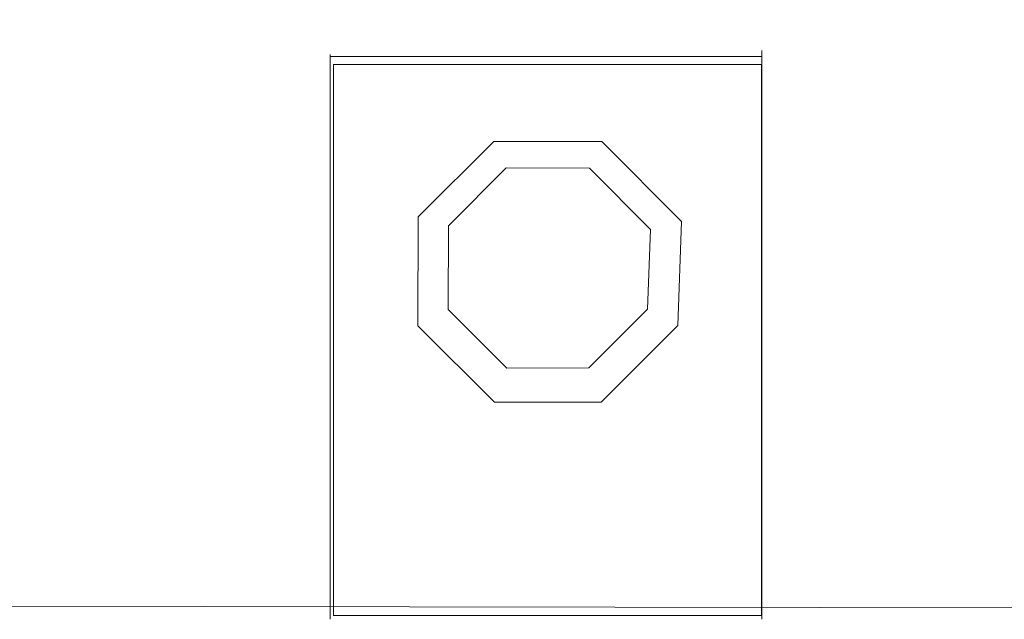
# Model space of a CAD drawing. Header units: millimetres. Extents: x -4580 to -1163, y 355 to 3010.
# Tile 9 of 30: x -4217 to -4182, y 2061 to 2082. Entities that reach past the tile are written whole.
import ezdxf

# ---------------------------------------------------------------- set-up
doc = ezdxf.new("R2010")
doc.units = ezdxf.units.MM
doc.layers.add('KADER', color=7, linetype='Continuous')
doc.layers.add('w0', color=7, linetype='Continuous')
doc.layers.add('wymiary', color=7, linetype='Continuous', lineweight=0)
doc.styles.add('style1', font='ariali.ttf', dxfattribs={"height": 30})
doc.dimstyles.new('aaa', dxfattribs={"dimtxt": 30, "dimasz": 20, "dimexe": 0, "dimexo": 0, "dimgap": 4, "dimtad": 1, "dimdec": 0, "dimzin": 9, "dimdsep": 46, "dimtxsty": 'style1', "dimcen": 0.09, "dimclrt": 256, "dimadec": 0, "dimazin": 1, "dimtfac": 1, "dimtdec": 0, "dimtmove": 0, "dimatfit": 0, "dimfxl": 1, "dimtolj": 1, "dimtzin": 0, "dimarcsym": 0})

# ---------------------------------------------------------------- blocks, each defined once
blk = doc.blocks.new('Szyna PEN 30x5 520')
at = {"lineweight": 0}
blk.add_line((0, 0), (485.935, -0.842), dxfattribs=at)
blk = doc.blocks.new('V-KLEMA DU¯A')
at = {"layer": 'KADER', "color": 7, "lineweight": 0}
blk.add_lwpolyline([(3118.051, 2429.538), (3137.815, 2429.538), (3137.815, 2454.997), (3118.051, 2454.997), (3118.051, 2429.538)], close=True, dxfattribs=at)
at = {"layer": 'KADER', "lineweight": 0}
for points in [[(3117.897, 2455.462), (3117.897, 2455.462), (3117.897, 2429.356), (3117.897, 2429.356)], [(3137.843, 2455.637), (3137.843, 2455.637), (3137.843, 2429.356), (3137.843, 2429.356)], [(3137.843, 2455.374), (3137.843, 2455.374), (3117.897, 2455.374), (3117.897, 2455.374)]]:
    blk.add_open_spline(points, degree=3, dxfattribs=at)
for points in [[(3121.958, 2447.956), (3121.958, 2447.956), (3125.447, 2451.445), (3125.447, 2451.445), (3125.447, 2451.445), (3125.447, 2451.445), (3130.448, 2451.431), (3130.448, 2451.431), (3130.448, 2451.431), (3130.448, 2451.431), (3134.132, 2447.748), (3134.132, 2447.748), (3134.132, 2447.748), (3134.132, 2447.748), (3133.957, 2442.936), (3133.957, 2442.936), (3133.957, 2442.936), (3133.957, 2442.936), (3130.419, 2439.397), (3130.419, 2439.397), (3130.419, 2439.397), (3130.419, 2439.397), (3125.477, 2439.384), (3125.477, 2439.384), (3125.477, 2439.384), (3125.477, 2439.384), (3121.939, 2442.922), (3121.939, 2442.922), (3121.939, 2442.922), (3121.939, 2442.922), (3121.958, 2447.956), (3121.958, 2447.956)], [(3123.353, 2447.538), (3123.353, 2447.538), (3126.029, 2450.214), (3126.029, 2450.214), (3126.029, 2450.214), (3126.029, 2450.214), (3129.866, 2450.204), (3129.866, 2450.204), (3129.866, 2450.204), (3129.866, 2450.204), (3132.691, 2447.378), (3132.691, 2447.378), (3132.691, 2447.378), (3132.691, 2447.378), (3132.556, 2443.688), (3132.556, 2443.688), (3132.556, 2443.688), (3132.556, 2443.688), (3129.843, 2440.974), (3129.843, 2440.974), (3129.843, 2440.974), (3129.843, 2440.974), (3126.052, 2440.963), (3126.052, 2440.963), (3126.052, 2440.963), (3126.052, 2440.963), (3123.339, 2443.678), (3123.339, 2443.678), (3123.339, 2443.678), (3123.339, 2443.678), (3123.353, 2447.538), (3123.353, 2447.538)]]:
    blk.add_open_spline(points, degree=3, knots=[0, 0, 0, 0, 0.125, 0.125, 0.125, 0.125, 0.25, 0.25, 0.25, 0.25, 0.375, 0.375, 0.375, 0.375, 0.5, 0.5, 0.5, 0.5, 0.625, 0.625, 0.625, 0.625, 0.75, 0.75, 0.75, 0.75, 0.875, 0.875, 0.875, 0.875, 1, 1, 1, 1], dxfattribs=at)
blk = doc.blocks.new('*D40')
at = {"layer": 'Defpoints', "color": 0}
for p in [(-4359.339, 2754.729), (-4166.53, 2754.729), (-4230.772, 1443.702)]:
    blk.add_point(p, dxfattribs=at)
at = {"layer": 'wymiary', "color": 0, "lineweight": -2}
for p, q in [((-4166.53, 2754.729), (-4359.339, 2754.729)), ((-4359.339, 1463.702), (-4359.339, 2734.729)), ((-4230.772, 1443.702), (-4359.339, 1443.702))]:
    blk.add_line(p, q, dxfattribs=at)
at = {"layer": 'wymiary', "color": 0}
for points in [[(-4356.005, 2734.729), (-4362.672, 2734.729), (-4359.339, 2754.729)], [(-4362.672, 1463.702), (-4356.005, 1463.702), (-4359.339, 1443.702)]]:
    blk.add_solid(points, dxfattribs=at)
at = {"layer": 'wymiary', "lineweight": 0, "insert": (-4378.656, 2099.216), "char_height": 30, "attachment_point": 5, "rotation": 90, "style": 'style1'}
blk.add_mtext('\\A1;1750', dxfattribs=at)

msp = doc.modelspace()

# ---------------------------------------------------------------- block references
at = {"lineweight": 0, "xscale": 0.75, "yscale": 0.75, "zscale": 0.75}
msp.add_blockref('V-KLEMA DU¯A', (-6544.219, 238.806), dxfattribs=at)
at = {"layer": 'w0', "color": 7, "lineweight": 0, "xscale": 0.75, "yscale": 0.75, "zscale": 0.75}
msp.add_blockref('Szyna PEN 30x5 520', (-4306.717, 2061.435), dxfattribs=at)

# ---------------------------------------------------------------- dimensions: what is measured, and where the dimension line sits
at = {"layer": 'wymiary', "color": 7, "lineweight": 0}
dim = msp.add_linear_dim(base=(-4359.339, 2754.729), p1=(-4230.772, 1443.702), p2=(-4166.53, 2754.729), angle=90, text='1750', dimstyle='aaa', dxfattribs=at)
dim.commit()
dim.dimension.update_dxf_attribs({"geometry": '*D40', "text_midpoint": (-4359.339, 2099.216), "dimtype": 160})

doc.saveas('drawing.dxf')
